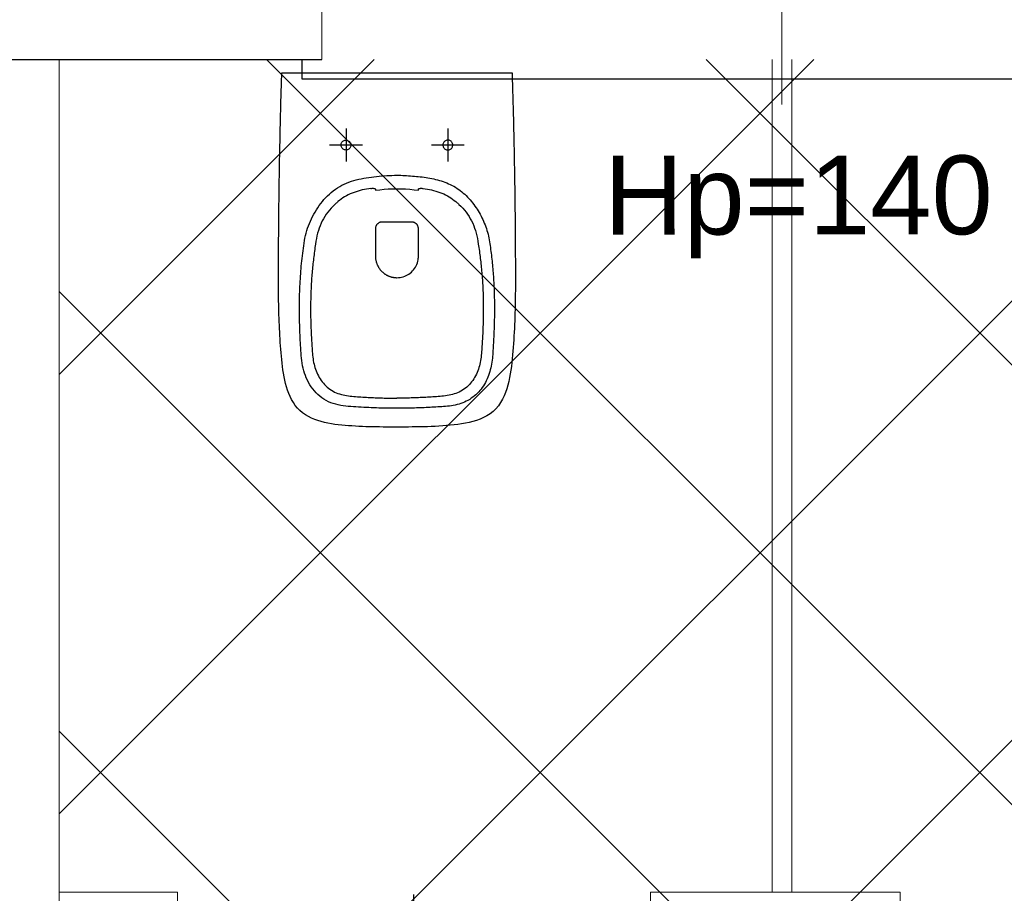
# Model space of a CAD drawing. Header units: millimetres. Extents: x -604189 to 881711, y -381903 to -7297.
# Tile 100 of 256: x -569437 to -567938, y -194427 to -193097. Entities that reach past the tile are written whole.
import ezdxf

# ---------------------------------------------------------------- set-up
doc = ezdxf.new("R2010")
doc.units = ezdxf.units.MM
doc.header["$LTSCALE"] = 100
doc.linetypes.add('ACAD_ISO04W100', pattern=[30.5, 24, -3, 0.5, -3])
doc.layers.get('Defpoints').update_dxf_attribs({"color": 30})
doc.layers.add('3', color=3, linetype='Continuous')
doc.layers.add('OPIS', color=7, linetype='Continuous')
for name, color, linetype, lineweight in [('drzwi', 72, 'Continuous', 20), ('Konstrukcja - Ściany zew_Nr_Pióra__1', 155, 'Continuous', 35), ('osie', 24, 'ACAD_ISO04W100', 5), ('RCAD_wymiary', 7, 'Continuous', 18), ('strop osie', 80, 'ACAD_ISO04W100', 5)]:
    doc.layers.add(name, color=color, linetype=linetype, lineweight=lineweight)
doc.styles.add('Arial', font='arial.ttf')
doc.styles.get("Standard").update_dxf_attribs({"font": 'romans.shx', "width": 0.5})
doc.dimstyles.new('1 50', dxfattribs={"dimtxt": 150, "dimasz": 80, "dimexe": 1, "dimexo": 1, "dimgap": 20, "dimtad": 1, "dimdec": 0, "dimlfac": 0.1, "dimtxsty": 'Standard', "dimblk": 'ARCHTICK', "dimcen": 200, "dimclrd": 2, "dimadec": 1, "dimazin": 0, "dimtfac": 1, "dimtdec": 0, "dimtmove": 0, "dimatfit": 3, "dimldrblk": 'ARCHTICK', "dimfxl": 120, "dimfxlon": 1, "dimtfill": 1, "dimarcsym": 0})
pattern_1 = [(45, (-296350.26, 111503), (-334.51454, 334.51454), []), (135, (-296350.26, 111503), (-334.51454, -334.51454), [])]

# ---------------------------------------------------------------- blocks, each defined once
blk = doc.blocks.new('dd02')
at = {"linetype": 'ByBlock'}
blk.add_lwpolyline([(3, 0), (90, 0)], dxfattribs=at)
at = {"color": 8, "linetype": 'ByBlock', "lineweight": 0}
blk.add_arc((0, 0), 90, 270, 0, dxfattribs=at)
blk = doc.blocks.new('def01')
at = {"layer": 'Defpoints', "linetype": 'Continuous'}
blk.add_lwpolyline([(2.5, 0), (-2.5, 0)], dxfattribs=at)
blk = doc.blocks.new('def02')
at = {"layer": 'Defpoints', "rotation": 90}
blk.add_blockref('def01', (0, 0), dxfattribs=at)
at = {"layer": 'Defpoints'}
blk.add_blockref('def01', (0, 0), dxfattribs=at)
blk = doc.blocks.new('dalu01')
at = {"ltscale": 3}
blk.add_lwpolyline([(3, 0), (3, -10), (-3, -10), (-3, 0)], dxfattribs=at)
blk = doc.blocks.new('d_90alu')
blk.add_blockref('dalu01', (-3, 0))
at = {"linetype": 'ByBlock'}
blk.add_blockref('dd02', (0, -10), dxfattribs=at)
at = {"xscale": -1, "rotation": 180}
blk.add_blockref('dalu01', (-3, -110), dxfattribs=at)
at = {"layer": 'Defpoints'}
blk.add_blockref('def02', (-3, -55), dxfattribs=at)
blk = doc.blocks.new('_ArchTick')
at = {"layer": 'strop osie', "color": 0, "const_width": 0.15}
blk.add_lwpolyline([(-0.5, -0.5), (0.5, 0.5)], dxfattribs=at)
blk = doc.blocks.new('*D3203')
at = {"layer": 'Defpoints', "color": 0, "linetype": 'ByBlock', "lineweight": 5, "transparency": 16777216}
for p in [(-569376.8, -191415.8), (-569496.8, -193157.4), (-569376.8, -193157.4)]:
    blk.add_point(p, dxfattribs=at)
at = {"layer": 'OPIS', "color": 2, "lineweight": -2, "transparency": 16777216}
for p, q in [((-569436.8, -191415.8), (-569405, -191309.8)), ((-569405, -191309.8), (-569254.3, -191309.8)), ((-569496.8, -191415.8), (-569376.8, -191415.8))]:
    blk.add_line(p, q, dxfattribs=at)
at = {"layer": 'OPIS', "color": 0, "linetype": 'Continuous', "lineweight": -2, "transparency": 16777216}
for p, q in [((-569496.8, -191475.8), (-569496.8, -191414.8)), ((-569376.8, -191475.8), (-569376.8, -191414.8))]:
    blk.add_line(p, q, dxfattribs=at)
at = {"layer": 'OPIS', "color": 2, "linetype": 'ByBlock', "lineweight": -2, "transparency": 16777216, "xscale": 80, "yscale": 80, "zscale": 80, "rotation": 180}
blk.add_blockref('_ArchTick', (-569496.8, -191415.8), dxfattribs=at)
at = {"layer": 'OPIS', "color": 2, "linetype": 'ByBlock', "lineweight": -2, "transparency": 16777216, "xscale": 80, "yscale": 80, "zscale": 80}
blk.add_blockref('_ArchTick', (-569376.8, -191415.8), dxfattribs=at)
at = {"layer": 'OPIS', "color": 0, "linetype": 'ByBlock', "lineweight": 9, "transparency": 16777216, "insert": (-569329.7, -191214.8), "char_height": 150, "attachment_point": 5, "bg_fill": 3, "box_fill_scale": 1.1, "bg_fill_color": 256, "bg_fill_true_color": 13158600, "bg_fill_transparency": 0}
blk.add_mtext('12', dxfattribs=at)
blk = doc.blocks.new('*D3204')
at = {"layer": 'Defpoints', "color": 0, "linetype": 'ByBlock', "lineweight": 5, "transparency": 16777216}
for p in [(-567176.8, -191415.8), (-569376.8, -193157.4), (-567176.8, -193157.4)]:
    blk.add_point(p, dxfattribs=at)
at = {"layer": 'OPIS', "color": 0, "linetype": 'Continuous', "lineweight": -2, "transparency": 16777216}
for p, q in [((-569376.8, -191475.8), (-569376.8, -191414.8)), ((-567176.8, -191475.8), (-567176.8, -191414.8))]:
    blk.add_line(p, q, dxfattribs=at)
at = {"layer": 'OPIS', "color": 2, "lineweight": -2, "transparency": 16777216}
blk.add_line((-569376.8, -191415.8), (-567176.8, -191415.8), dxfattribs=at)
at = {"layer": 'OPIS', "color": 2, "linetype": 'ByBlock', "lineweight": -2, "transparency": 16777216, "xscale": 80, "yscale": 80, "zscale": 80, "rotation": 180}
blk.add_blockref('_ArchTick', (-569376.8, -191415.8), dxfattribs=at)
at = {"layer": 'OPIS', "color": 2, "linetype": 'ByBlock', "lineweight": -2, "transparency": 16777216, "xscale": 80, "yscale": 80, "zscale": 80}
blk.add_blockref('_ArchTick', (-567176.8, -191415.8), dxfattribs=at)
at = {"layer": 'OPIS', "color": 0, "linetype": 'ByBlock', "lineweight": 9, "transparency": 16777216, "insert": (-568276.8, -191320.8), "char_height": 150, "attachment_point": 5, "bg_fill": 3, "box_fill_scale": 1.1, "bg_fill_color": 256, "bg_fill_true_color": 13158600, "bg_fill_transparency": 0}
blk.add_mtext('220', dxfattribs=at)

msp = doc.modelspace()

# ---------------------------------------------------------------- hatches: boundary and pattern name
at = {"layer": 'OPIS', "linetype": 'ByBlock', "lineweight": 9}
h = msp.add_hatch(dxfattribs=at)
h.set_pattern_fill('ANSI37', color=0, scale=149)
h.set_pattern_definition(pattern_1)
edge = h.paths.add_edge_path()
edge.add_line((-551636.8, -193157.4), (-552906.8, -193157.4))
edge.add_line((-552906.8, -193157.4), (-552906.8, -193187.4))
edge.add_line((-552906.8, -193187.4), (-554281.5, -193187.4))
edge.add_line((-554281.5, -193187.4), (-554281.5, -193407.4))
edge.add_line((-554281.5, -193407.4), (-554641.5, -193407.4))
edge.add_line((-554641.5, -193407.4), (-554891.8, -193407.4))
edge.add_line((-554891.8, -193407.4), (-555251.8, -193407.4))
edge.add_line((-555251.8, -193407.4), (-555252.2, -193157.4))
edge.add_line((-555252.2, -193157.4), (-555156.8, -193407.4))
edge.add_line((-555156.8, -193407.4), (-555156.8, -196074.4))
edge.add_line((-555156.8, -196074.4), (-555036.8, -196074.4))
edge.add_line((-555036.8, -196074.4), (-555036.8, -196674.4))
edge.add_line((-555036.8, -196674.4), (-555036.8, -197274.4))
edge.add_line((-555036.8, -197274.4), (-555636.8, -197274.4))
edge.add_line((-555636.8, -197274.4), (-555636.8, -198296.5))
edge.add_line((-555636.8, -198296.5), (-555036.8, -198294.9))
edge.add_line((-555036.8, -198294.9), (-555036.8, -198287.4))
edge.add_line((-555036.8, -198287.4), (-554936.8, -198287.4))
edge.add_line((-554936.8, -198287.4), (-554936.8, -198294.6))
edge.add_line((-554936.8, -198294.6), (-554486.8, -198293.3))
edge.add_line((-554486.8, -198293.3), (-554486.8, -198292.4))
edge.add_line((-554486.8, -198292.4), (-554486.8, -197276.6))
edge.add_arc((-554486.8, -196933.6), 342.9, 180, 270, ccw=False)
edge.add_arc((-554486.8, -196933.6), 342.9, 0, 180, ccw=False)
edge.add_arc((-554486.8, -196933.6), 342.9, -90, 0, ccw=False)
edge.add_line((-554486.8, -197276.6), (-554486.8, -197508))
edge.add_arc((-554936.8, -198287.4), 900, 0, 60, ccw=False)
edge.add_line((-554036.8, -198287.4), (-553936.8, -198287.4))
edge.add_line((-553936.8, -198287.4), (-553936.8, -198291.8))
edge.add_line((-553936.8, -198291.8), (-551636.8, -198285.4))
edge.add_line((-551636.8, -198285.4), (-551636.8, -193157.4))
edge = h.paths.add_edge_path(flags=17)
edge.add_arc((-555292.8, -194555.6), 64, 0, 360)
edge = h.paths.add_edge_path(flags=17)
edge.add_arc((-555292.8, -194795.6), 64, 0, 360)
edge = h.paths.add_edge_path(flags=17)
edge.add_arc((-555532.8, -194555.6), 64, 0, 360)
edge = h.paths.add_edge_path(flags=17)
edge.add_arc((-555532.8, -194795.6), 64, 0, 360)
edge = h.paths.add_edge_path(flags=16)
edge.add_arc((-555445.6, -195632.9), 122.2, 0, 360)
edge = h.paths.add_edge_path(flags=17)
edge.add_arc((-555445, -195755.2), 131.8, -179.707, 0.293, ccw=False)
edge.add_line((-555576.8, -195755.8), (-555577.4, -195633.6))
edge.add_arc((-555445.6, -195632.9), 131.8, 0.293, 180.293, ccw=False)
edge.add_line((-555313.7, -195632.2), (-555313.1, -195754.5))
edge = h.paths.add_edge_path(flags=16)
edge.add_line((-555354.6, -195832.7), (-555410.5, -195781.1))
edge.add_arc((-555444.2, -195895.3), 119, 73.5483, 77.2527)
edge.add_line((-555418, -195779.2), (-555400.5, -195791.1))
edge.add_arc((-555397.9, -195789.1), 3.2, 66.437, 217.7638, ccw=False)
edge.add_arc((-555444.2, -195895.3), 119, 62.8362, 66.437, ccw=False)
edge.add_line((-555389.9, -195789.4), (-555332.2, -195793.3))
edge.add_arc((-555445, -195755.2), 119, 319.3761, 341.3001, ccw=False)
edge = h.paths.add_edge_path(flags=0)
edge.add_arc((-555445.2, -195715.3), 16, 0, 360)
edge = h.paths.add_edge_path(flags=16)
edge.add_line((-555494.8, -195789.6), (-555556.5, -195794.4))
edge.add_arc((-555553.5, -195795.6), 3.2, 158.7889, 200.417)
edge.add_arc((-555445, -195755.2), 119, 200.417, 219.8364)
edge.add_arc((-555533.9, -195829.4), 3.2, 219.8364, 346.9927)
edge.add_line((-555530.8, -195830.1), (-555488.5, -195790.3))
edge.add_arc((-555491.6, -195789.6), 3.2, 346.9927, 539.5529)
edge = h.paths.add_edge_path(flags=16)
edge.add_arc((-555445, -195755.2), 119, 258.764, 281.822, ccw=False)
edge.add_line((-555468.1, -195871.9), (-555480.2, -195865.1))
edge.add_arc((-555483.3, -195864.5), 3.2, 250.669, 348.8814, ccw=False)
edge.add_arc((-555445, -195755.2), 119, 229.6431, 250.669, ccw=False)
edge.add_line((-555522, -195845.9), (-555468.7, -195779.6))
edge.add_arc((-555459.2, -195767.6), 15.4, -52.9828, 231.7166, ccw=False)
edge.add_arc((-555446.7, -195779.5), 3.2, 91.2428, 186.0743, ccw=False)
edge.add_arc((-555444.2, -195895.3), 119, 88.1124, 91.2428, ccw=False)
edge.add_line((-555440.3, -195776.3), (-555420.6, -195871.7))
h.paths.add_polyline_path([(-554267.2, -198154), (-554267.2, -197814.3), (-554714.9, -197814.3), (-554714.9, -198154)], flags=17)
h.paths.add_polyline_path([(-553792.6, -195548.1), (-553277.5, -195548.1), (-553277.5, -195448.8), (-553792.6, -195448.8)], flags=16)
h.paths.add_polyline_path([(-553792.6, -195438.1), (-553058.9, -195438.1), (-553058.9, -195338.8), (-553792.6, -195338.8)], flags=16)
h.paths.add_polyline_path([(-554194.6, -195555.6), (-553808.2, -195555.6), (-553808.2, -195440.2), (-554194.6, -195440.2)], flags=16)
h.paths.add_polyline_path([(-554154, -195443.9), (-553947.3, -195443.9), (-553947.3, -195345.8), (-554154, -195345.8)], flags=16)
h.paths.add_polyline_path([(-554256.5, -198154), (-554256.5, -197814.3), (-554704.3, -197814.3), (-554704.3, -198154)], flags=17)
h.paths.add_polyline_path([(-569496.8, -196631.6), (-571696.8, -196631.6), (-571696.8, -198287.4), (-569496.8, -198287.4)])
h.paths.add_polyline_path([(-567176.8, -196631.6), (-569376.8, -196631.6), (-569376.8, -198287.4), (-567176.8, -198287.4)])
h.paths.add_polyline_path([(-569376.8, -196535.6), (-567176.8, -196535.6), (-567176.8, -193157.4), (-569376.8, -193157.4)])
edge = h.paths.add_edge_path()
edge.add_arc((-571534.5, -195440.2), 50, 180, 270.0022)
edge.add_line((-571534.5, -195490.2), (-571329.5, -195490.2))
edge.add_arc((-571329.5, -195440.2), 50, 270.0009, 360)
edge.add_line((-571279.5, -195440.2), (-571279.5, -194996.2))
edge.add_arc((-571329.5, -194996.2), 50, 0, 90.0004)
edge.add_line((-571329.5, -194946.2), (-571534.5, -194946.2))
edge.add_arc((-571534.5, -194996.2), 50, 90.0009, 180)
edge.add_line((-571584.5, -194996.2), (-571584.5, -195440.2))
h.paths.add_polyline_path([(-571696.8, -196535.6), (-569496.8, -196535.6), (-569496.8, -193157.4), (-571696.8, -193157.4)])
edge = h.paths.add_edge_path()
edge.add_arc((-571945.7, -193388.7), 50, 0, 90.0004)
edge.add_line((-571945.7, -193338.7), (-572150.7, -193338.7))
edge.add_arc((-572150.7, -193388.7), 50, 90.0009, 180)
edge.add_line((-572200.7, -193388.7), (-572200.7, -193832.7))
edge.add_arc((-572150.7, -193832.7), 50, 180, 270.0022)
edge.add_line((-572150.7, -193882.7), (-571945.7, -193882.7))
edge.add_arc((-571945.7, -193832.7), 50, 270.0009, 360)
edge.add_line((-571895.7, -193832.7), (-571895.7, -193388.7))
h.paths.add_polyline_path([(-571816.8, -198287.4), (-571816.8, -193157.4), (-573216.8, -193157.4), (-573216.8, -198287.4)])

# ---------------------------------------------------------------- linework, layer by layer
at = {"color": 0, "lineweight": 9}
msp.add_line((-568276.8, -193225.8), (-568276.8, -192160), dxfattribs=at)
at = {"color": 0, "linetype": 'ByBlock', "lineweight": 15}
msp.add_line((-569376.8, -198287.4), (-569376.8, -193157.4), dxfattribs=at)
at = {"color": 0, "linetype": 'ByBlock', "lineweight": 9}
for p, q in [((-568291.8, -193157.4), (-568291.8, -194425.1)), ((-568261.8, -193157.4), (-568261.8, -194425.1))]:
    msp.add_line(p, q, dxfattribs=at)
at = {"color": 0}
for points in [[(-568687.4, -193177.8), (-568687.3, -193183.6), (-568687.1, -193189.4), (-568686.9, -193195.2), (-568686.7, -193201), (-568686.6, -193206.8), (-568686.4, -193212.6), (-568686.3, -193218.4), (-568686.1, -193224.2), (-568686, -193230), (-568685.8, -193235.9), (-568685.7, -193241.7), (-568685.5, -193247.5), (-568685.4, -193253.3), (-568685.3, -193259.1), (-568685.1, -193264.9), (-568685, -193270.7), (-568684.9, -193276.5), (-568684.8, -193282.3), (-568684.6, -193288.1), (-568684.5, -193293.9), (-568684.4, -193299.7), (-568684.3, -193305.5), (-568684.2, -193311.3), (-568684.1, -193317.1), (-568684, -193323), (-568683.9, -193328.8), (-568683.8, -193334.6), (-568683.7, -193340.4), (-568683.6, -193346.2), (-568683.5, -193352), (-568683.5, -193357.8), (-568683.4, -193363.6), (-568683.3, -193369.4), (-568683.2, -193375.2), (-568683.2, -193381), (-568683.1, -193386.8), (-568683, -193392.6), (-568683, -193398.4), (-568682.9, -193404.3), (-568682.9, -193410.1), (-568682.8, -193415.9), (-568682.8, -193421.7), (-568682.7, -193427.5), (-568682.7, -193433.3), (-568682.6, -193439.1), (-568682.6, -193444.9), (-568682.6, -193450.7), (-568682.6, -193456.5), (-568682.5, -193462.3), (-568682.5, -193468.1), (-568682.5, -193473.9), (-568682.5, -193479.8), (-568682.4, -193485.6), (-568682.4, -193491.4), (-568682.4, -193497.2), (-568682.5, -193503), (-568682.5, -193508.8), (-568682.6, -193514.6), (-568682.6, -193520.4), (-568682.7, -193526.2), (-568682.9, -193532), (-568683, -193537.8), (-568683.2, -193543.6), (-568683.3, -193549.4), (-568683.5, -193555.2), (-568683.8, -193561), (-568684, -193566.9), (-568684.3, -193572.7), (-568684.6, -193578.5), (-568684.9, -193584.3), (-568685.3, -193590), (-568685.7, -193595.8), (-568686.1, -193601.6), (-568686.6, -193607.4), (-568687.2, -193613.2), (-568687.8, -193619), (-568688.5, -193624.7), (-568689.3, -193630.5), (-568690.2, -193636.2), (-568691.3, -193641.9), (-568692.6, -193647.6), (-568694, -193653.2), (-568695.6, -193658.8), (-568697.5, -193664.3), (-568699.7, -193669.7), (-568702.2, -193674.9), (-568705, -193680), (-568708.3, -193684.8), (-568712.1, -193689.2), (-568716.2, -193693.2), (-568720.8, -193696.8), (-568725.7, -193700), (-568730.8, -193702.7), (-568736.1, -193705), (-568741.6, -193707), (-568747.1, -193708.7), (-568752.8, -193710.2), (-568758.4, -193711.4), (-568764.2, -193712.4), (-568769.9, -193713.2), (-568775.7, -193713.9), (-568781.5, -193714.5), (-568787.2, -193715), (-568793, -193715.5), (-568798.8, -193715.8), (-568804.6, -193716.2), (-568810.4, -193716.4), (-568816.2, -193716.6), (-568822, -193716.8), (-568827.8, -193716.9), (-568833.7, -193717), (-568839.5, -193717), (-568845.3, -193717.1), (-568851.1, -193717.1), (-568856.9, -193717.1), (-568862.7, -193717.1), (-568868, -193717.1), (-568873.2, -193717.1), (-568878.5, -193717.1), (-568883.7, -193717.1), (-568889, -193717), (-568894.3, -193716.9), (-568899.5, -193716.9), (-568904.8, -193716.7), (-568910.1, -193716.6), (-568915.3, -193716.4), (-568920.6, -193716.2), (-568925.8, -193715.9), (-568931.1, -193715.5), (-568936.3, -193715.2), (-568941.6, -193714.7), (-568946.8, -193714.2), (-568952.1, -193713.6), (-568957.3, -193713), (-568962.5, -193712.2), (-568967.7, -193711.2), (-568972.8, -193710.1), (-568977.9, -193708.8), (-568982.9, -193707.3), (-568987.9, -193705.6), (-568992.8, -193703.5), (-568997.5, -193701.2), (-569002, -193698.5), (-569006.3, -193695.5), (-569010.4, -193692.1), (-569014.1, -193688.4), (-569017.4, -193684.3), (-569020.3, -193680), (-569023, -193675.4), (-569025.3, -193670.7), (-569027.3, -193665.8), (-569029.1, -193660.9), (-569030.7, -193655.9), (-569032.1, -193650.8), (-569033.3, -193645.7), (-569034.4, -193640.5), (-569035.3, -193635.3), (-569036.1, -193630.1), (-569036.9, -193624.9), (-569037.5, -193619.7), (-569038.1, -193614.5), (-569038.6, -193609.2), (-569039.1, -193604), (-569039.5, -193598.7), (-569039.9, -193593.5), (-569040.2, -193588.2), (-569040.6, -193583), (-569040.8, -193577.7), (-569041.1, -193572.5), (-569041.4, -193567.2), (-569041.6, -193562), (-569041.8, -193556.7), (-569042, -193551.4), (-569042.2, -193546.2), (-569042.3, -193540.9), (-569042.4, -193535.7), (-569042.6, -193530.4), (-569042.7, -193525.1), (-569042.7, -193519.9), (-569042.8, -193514.6), (-569042.9, -193509.3), (-569042.9, -193504.1), (-569042.9, -193498.8), (-569043, -193493.5), (-569043, -193488.3), (-569042.9, -193483), (-569042.9, -193477.8), (-569042.9, -193472.5), (-569042.9, -193467.2), (-569042.9, -193462), (-569042.8, -193456.7), (-569042.8, -193451.4), (-569042.8, -193446.2), (-569042.8, -193440.9), (-569042.7, -193435.7), (-569042.7, -193430.4), (-569042.6, -193425.1), (-569042.6, -193419.9), (-569042.6, -193414.6), (-569042.5, -193409.3), (-569042.5, -193404.1), (-569042.4, -193398.8), (-569042.4, -193393.5), (-569042.3, -193388.3), (-569042.2, -193383), (-569042.2, -193377.8), (-569042.1, -193372.5), (-569042.1, -193367.2), (-569042, -193362), (-569041.9, -193356.7), (-569041.8, -193351.4), (-569041.8, -193346.2), (-569041.7, -193340.9), (-569041.6, -193335.7), (-569041.5, -193330.4), (-569041.4, -193325.1), (-569041.3, -193319.9), (-569041.2, -193314.6), (-569041.2, -193309.3), (-569041.1, -193304.1), (-569041, -193298.8), (-569040.9, -193293.6), (-569040.7, -193288.3), (-569040.6, -193283), (-569040.5, -193277.8), (-569040.4, -193272.5), (-569040.3, -193267.2), (-569040.2, -193262), (-569040.1, -193256.7), (-569039.9, -193251.5), (-569039.8, -193246.2), (-569039.7, -193240.9), (-569039.6, -193235.7), (-569039.4, -193230.4), (-569039.3, -193225.1), (-569039.2, -193219.9), (-569039, -193214.6), (-569038.9, -193209.4), (-569038.7, -193204.1), (-569038.6, -193198.8), (-569038.4, -193193.6), (-569038.3, -193188.3), (-569038.1, -193183.1), (-569038, -193177.8)], [(-569038, -193177.8), (-569035, -193177.8), (-568862.7, -193177.8)], [(-568862.7, -193177.8), (-568690.4, -193177.8), (-568687.4, -193177.8)], [(-568902.4, -193353.8), (-568905.7, -193354.3), (-568909, -193354.9), (-568912.2, -193355.5), (-568915.4, -193356.2), (-568918.6, -193357), (-568921.7, -193357.8), (-568924.8, -193358.8), (-568927.9, -193359.8), (-568930.9, -193361), (-568933.8, -193362.2), (-568936.7, -193363.6), (-568939.5, -193365.1), (-568942.3, -193366.6), (-568944.9, -193368.3), (-568947.5, -193370.1), (-568950, -193372), (-568952.4, -193373.9)], [(-568902.4, -193353.8), (-568901.4, -193353.7), (-568900.5, -193353.6), (-568899.5, -193353.6), (-568898.7, -193353.6), (-568897.9, -193353.7), (-568897.2, -193353.8), (-568896.6, -193353.9), (-568896.1, -193354.1), (-568895.8, -193354.3), (-568895.6, -193354.6), (-568895.5, -193354.9), (-568895.5, -193355), (-568895.5, -193355.1), (-568895.4, -193355.3), (-568895.4, -193355.4), (-568895.4, -193355.5), (-568895.4, -193355.7), (-568895.4, -193355.8), (-568895.4, -193356), (-568895.4, -193356.1), (-568895.4, -193356.2), (-568895.4, -193356.4), (-568888.8, -193355.7), (-568882.3, -193355.1), (-568875.8, -193354.6), (-568869.2, -193354.4), (-568862.7, -193354.3), (-568856.1, -193354.4), (-568849.6, -193354.6), (-568843.1, -193355.1), (-568836.5, -193355.7), (-568830, -193356.4), (-568830, -193356.2), (-568830, -193356.1), (-568830, -193356), (-568830, -193355.8), (-568830, -193355.7), (-568830, -193355.5), (-568830, -193355.4), (-568829.9, -193355.3), (-568829.9, -193355.1), (-568829.9, -193355), (-568829.9, -193354.9), (-568829.8, -193354.6), (-568829.6, -193354.3), (-568829.3, -193354.1), (-568828.8, -193353.9), (-568828.2, -193353.8), (-568827.5, -193353.7), (-568826.7, -193353.6), (-568825.9, -193353.6), (-568824.9, -193353.6), (-568824, -193353.7), (-568823, -193353.8), (-568819.7, -193354.3), (-568816.4, -193354.9), (-568813.2, -193355.5), (-568810, -193356.2), (-568806.8, -193357), (-568803.6, -193357.8), (-568800.5, -193358.8), (-568797.5, -193359.8), (-568794.5, -193361), (-568791.5, -193362.2), (-568788.7, -193363.6), (-568785.8, -193365.1), (-568783.1, -193366.6), (-568780.5, -193368.3), (-568777.9, -193370.1), (-568775.4, -193372), (-568773, -193373.9)], [(-568952.4, -193373.9), (-568953.3, -193374.8), (-568954.3, -193375.6), (-568955.3, -193376.4), (-568956.2, -193377.3), (-568957.1, -193378.1), (-568960, -193381), (-568962.8, -193383.9), (-568965.4, -193386.9), (-568967.9, -193390), (-568970.2, -193393.2), (-568972.4, -193396.5), (-568974.4, -193399.9), (-568976.3, -193403.4), (-568978, -193406.9), (-568979.6, -193410.6), (-568981, -193414.3), (-568982.3, -193418.1), (-568983.4, -193422), (-568984.4, -193426), (-568985.2, -193430.1), (-568985.9, -193434.3), (-568986.5, -193438.6), (-568986.9, -193441.3), (-568987.4, -193444), (-568987.8, -193446.7), (-568988.2, -193449.4), (-568988.5, -193452.2), (-568988.9, -193454.9), (-568989.3, -193457.6), (-568989.6, -193460.3), (-568989.9, -193463), (-568990.2, -193465.8), (-568990.5, -193468.5), (-568990.8, -193471.2), (-568991.1, -193473.9), (-568991.4, -193476.7), (-568991.6, -193479.4), (-568991.8, -193482.1), (-568992.1, -193484.9), (-568992.3, -193487.6), (-568992.5, -193490.3), (-568992.7, -193493.1), (-568992.8, -193495.8), (-568993, -193498.5), (-568993.2, -193501.3), (-568993.3, -193504), (-568993.4, -193506.7), (-568993.5, -193509.5), (-568993.6, -193512.2), (-568993.7, -193514.9), (-568993.8, -193517.7), (-568993.9, -193520.4), (-568993.9, -193523.1), (-568994, -193525.9), (-568994, -193528.6), (-568994.1, -193531.3), (-568994.1, -193534.1), (-568994.1, -193536.8), (-568994.1, -193539.5), (-568994.1, -193542.3), (-568994, -193545), (-568994, -193547.7), (-568994, -193550.5), (-568993.9, -193553.2), (-568993.9, -193555.9), (-568993.8, -193558.7), (-568993.7, -193561.4), (-568993.6, -193564.1), (-568993.5, -193566.8), (-568993.4, -193569.6), (-568993.3, -193572.3), (-568993.2, -193575), (-568993, -193577.8), (-568992.9, -193580.5), (-568992.7, -193583.2), (-568992.6, -193585.9), (-568992.4, -193588.7), (-568992.2, -193591.4), (-568992.1, -193594.1), (-568991.9, -193596.9), (-568991.7, -193599.6), (-568991.5, -193602.3), (-568991.3, -193605), (-568991, -193607.7), (-568990.8, -193610.5), (-568990.4, -193613.2), (-568990, -193615.9), (-568989.5, -193618.6), (-568988.9, -193621.2), (-568988.2, -193623.9), (-568987.5, -193626.5), (-568986.6, -193629.1), (-568985.7, -193631.7), (-568984.7, -193634.2), (-568983.5, -193636.7), (-568982.3, -193639.1), (-568981, -193641.5), (-568979.6, -193643.9), (-568978.1, -193646.1), (-568976.4, -193648.3), (-568974.7, -193650.5), (-568972.9, -193652.5), (-568970.9, -193654.4), (-568968.9, -193656.3), (-568966.8, -193658), (-568964.6, -193659.6), (-568962.3, -193661.1), (-568960, -193662.5), (-568957.5, -193663.8), (-568955, -193664.9), (-568952.5, -193665.9), (-568949.9, -193666.8), (-568947.3, -193667.6), (-568944.6, -193668.3), (-568942, -193668.8), (-568939.3, -193669.3), (-568936.5, -193669.7), (-568933.8, -193670), (-568931.1, -193670.2), (-568928.4, -193670.5), (-568925.6, -193670.7), (-568922.9, -193670.9), (-568920.2, -193671.1), (-568917.4, -193671.2), (-568914.7, -193671.4), (-568912, -193671.6), (-568909.2, -193671.8), (-568906.5, -193671.9), (-568903.8, -193672.1), (-568901, -193672.2), (-568898.3, -193672.3), (-568895.6, -193672.5), (-568892.8, -193672.6), (-568890.1, -193672.7), (-568887.3, -193672.7), (-568884.6, -193672.8), (-568881.9, -193672.9), (-568879.1, -193673), (-568876.4, -193673), (-568873.6, -193673.1), (-568870.9, -193673.1), (-568868.2, -193673.1), (-568865.4, -193673.2), (-568862.7, -193673.2)], [(-568773, -193373.9), (-568772, -193374.8), (-568771.1, -193375.6), (-568770.1, -193376.4), (-568769.2, -193377.3), (-568768.3, -193378.1), (-568765.3, -193381), (-568762.6, -193383.9), (-568760, -193386.9), (-568757.5, -193390), (-568755.2, -193393.2), (-568753, -193396.5), (-568751, -193399.9), (-568749.1, -193403.4), (-568747.4, -193406.9), (-568745.8, -193410.6), (-568744.4, -193414.3), (-568743.1, -193418.1), (-568742, -193422), (-568741, -193426), (-568740.2, -193430.1), (-568739.5, -193434.3), (-568738.9, -193438.6), (-568738.5, -193441.3), (-568738, -193444), (-568737.6, -193446.7), (-568737.2, -193449.4), (-568736.9, -193452.2), (-568736.5, -193454.9), (-568736.1, -193457.6), (-568735.8, -193460.3), (-568735.5, -193463), (-568735.1, -193465.8), (-568734.8, -193468.5), (-568734.6, -193471.2), (-568734.3, -193473.9), (-568734, -193476.7), (-568733.8, -193479.4), (-568733.5, -193482.1), (-568733.3, -193484.9), (-568733.1, -193487.6), (-568732.9, -193490.3), (-568732.7, -193493.1), (-568732.5, -193495.8), (-568732.4, -193498.5), (-568732.2, -193501.3), (-568732.1, -193504), (-568732, -193506.7), (-568731.8, -193509.5), (-568731.7, -193512.2), (-568731.7, -193514.9), (-568731.6, -193517.7), (-568731.5, -193520.4), (-568731.4, -193523.1), (-568731.4, -193525.9), (-568731.4, -193528.6), (-568731.3, -193531.3), (-568731.3, -193534.1), (-568731.3, -193536.8), (-568731.3, -193539.5), (-568731.3, -193542.3), (-568731.3, -193545), (-568731.4, -193547.7), (-568731.4, -193550.5), (-568731.5, -193553.2), (-568731.5, -193555.9), (-568731.6, -193558.7), (-568731.7, -193561.4), (-568731.8, -193564.1), (-568731.9, -193566.8), (-568732, -193569.6), (-568732.1, -193572.3), (-568732.2, -193575), (-568732.3, -193577.8), (-568732.5, -193580.5), (-568732.6, -193583.2), (-568732.8, -193585.9), (-568733, -193588.7), (-568733.1, -193591.4), (-568733.3, -193594.1), (-568733.5, -193596.9), (-568733.7, -193599.6), (-568733.9, -193602.3), (-568734.1, -193605), (-568734.3, -193607.7), (-568734.6, -193610.5), (-568735, -193613.2), (-568735.4, -193615.9), (-568735.9, -193618.6), (-568736.5, -193621.2), (-568737.1, -193623.9), (-568737.9, -193626.5), (-568738.8, -193629.1), (-568739.7, -193631.7), (-568740.7, -193634.2), (-568741.8, -193636.7), (-568743.1, -193639.1), (-568744.4, -193641.5), (-568745.8, -193643.9), (-568747.3, -193646.1), (-568749, -193648.3), (-568750.7, -193650.5), (-568752.5, -193652.5), (-568754.4, -193654.4), (-568756.5, -193656.3), (-568758.6, -193658), (-568760.8, -193659.6), (-568763.1, -193661.1), (-568765.4, -193662.5), (-568767.8, -193663.8), (-568770.3, -193664.9), (-568772.9, -193665.9), (-568775.5, -193666.8), (-568778.1, -193667.6), (-568780.8, -193668.3), (-568783.4, -193668.8), (-568786.1, -193669.3), (-568788.8, -193669.7), (-568791.6, -193670), (-568794.3, -193670.2), (-568797, -193670.5), (-568799.8, -193670.7), (-568802.5, -193670.9), (-568805.2, -193671.1), (-568807.9, -193671.2), (-568810.7, -193671.4), (-568813.4, -193671.6), (-568816.2, -193671.8), (-568818.9, -193671.9), (-568821.6, -193672.1), (-568824.4, -193672.2), (-568827.1, -193672.3), (-568829.8, -193672.5), (-568832.6, -193672.6), (-568835.3, -193672.7), (-568838, -193672.7), (-568840.8, -193672.8), (-568843.5, -193672.9), (-568846.3, -193673), (-568849, -193673), (-568851.7, -193673.1), (-568854.5, -193673.1), (-568857.2, -193673.1), (-568860, -193673.2), (-568862.7, -193673.2)], [(-568840.1, -193405), (-568879.5, -193405), (-568881.5, -193405), (-568882.1, -193405), (-568882.7, -193405), (-568883.4, -193405), (-568884, -193405), (-568884.7, -193405), (-568885.3, -193405), (-568885.9, -193405), (-568886.5, -193405.1), (-568887.1, -193405.2), (-568887.7, -193405.3), (-568888.3, -193405.4), (-568888.9, -193405.6), (-568889.5, -193405.9), (-568890, -193406.1), (-568890.5, -193406.4), (-568891, -193406.8), (-568891.5, -193407.1), (-568892, -193407.5), (-568892.4, -193407.9), (-568892.9, -193408.4), (-568893.2, -193408.9), (-568893.6, -193409.3), (-568893.9, -193409.8), (-568894.2, -193410.4), (-568894.5, -193410.9), (-568894.7, -193411.5), (-568894.9, -193412), (-568895.1, -193412.6), (-568895.2, -193413.2), (-568895.3, -193413.8), (-568895.4, -193414.4), (-568895.4, -193415)], [(-568862.7, -193489.7), (-568860.3, -193489.6), (-568857.9, -193489.3), (-568855.5, -193488.9), (-568853.2, -193488.3), (-568850.9, -193487.5), (-568848.7, -193486.5), (-568846.5, -193485.4), (-568844.5, -193484.1), (-568842.5, -193482.7), (-568840.7, -193481.2), (-568839, -193479.5), (-568837.4, -193477.7), (-568835.9, -193475.7), (-568834.6, -193473.7), (-568833.5, -193471.6), (-568832.5, -193469.4), (-568831.6, -193467.1), (-568831, -193464.8), (-568830.5, -193462.4), (-568830.2, -193460.1), (-568830.1, -193459.5), (-568830.1, -193458.9), (-568830, -193458.3), (-568830, -193457.7), (-568830, -193457.1), (-568830, -193456.6), (-568830, -193456), (-568830, -193455.4), (-568830, -193454.8), (-568830, -193454.2), (-568830, -193453.6), (-568830, -193453), (-568830, -193452.5), (-568830, -193451.3), (-568830, -193415.6), (-568830, -193415), (-568830, -193414.4), (-568830.1, -193413.8), (-568830.2, -193413.2), (-568830.3, -193412.6), (-568830.5, -193412.1), (-568830.7, -193411.5), (-568830.9, -193410.9), (-568831.2, -193410.4), (-568831.5, -193409.8), (-568831.8, -193409.3), (-568832.1, -193408.9), (-568832.5, -193408.4), (-568833, -193407.9), (-568833.4, -193407.5), (-568833.9, -193407.1), (-568834.3, -193406.8), (-568834.9, -193406.5), (-568835.4, -193406.2), (-568835.9, -193405.9), (-568836.5, -193405.7), (-568837.1, -193405.5), (-568837.6, -193405.3), (-568838.2, -193405.2), (-568838.8, -193405.1), (-568839.4, -193405), (-568840.1, -193405)], [(-568895.4, -193415), (-568895.4, -193452.3), (-568895.4, -193453.9), (-568895.4, -193455.4), (-568895.4, -193457), (-568895.3, -193458.5), (-568895.2, -193460.1)], [(-568895.2, -193460.1), (-568895.2, -193460.8), (-568895.1, -193461.5), (-568894.9, -193462.3), (-568894.8, -193463), (-568894.7, -193463.7), (-568894.5, -193464.5), (-568894.3, -193465.2), (-568894.1, -193465.9), (-568893.9, -193466.6), (-568893.7, -193467.3), (-568893.5, -193468), (-568893.2, -193468.7), (-568892.9, -193469.4), (-568892.6, -193470.1), (-568892.3, -193470.8), (-568892, -193471.4), (-568891.7, -193472.1), (-568891.3, -193472.7), (-568891, -193473.4), (-568890.6, -193474), (-568890.2, -193474.7), (-568889.8, -193475.3), (-568889.4, -193475.9), (-568888.9, -193476.5), (-568888.5, -193477.1), (-568888, -193477.7), (-568887.5, -193478.2), (-568887, -193478.8), (-568886.5, -193479.3), (-568886, -193479.9), (-568885.5, -193480.4), (-568885, -193480.9), (-568884.4, -193481.4), (-568883.9, -193481.9), (-568883.3, -193482.4), (-568882.7, -193482.8), (-568882.1, -193483.3), (-568881.5, -193483.7), (-568880.9, -193484.1), (-568880.3, -193484.5), (-568879.6, -193484.9), (-568879, -193485.3), (-568878.4, -193485.7), (-568877.7, -193486), (-568877, -193486.4), (-568876.4, -193486.7), (-568875.7, -193487), (-568875, -193487.3), (-568874.3, -193487.5), (-568873.6, -193487.8), (-568872.9, -193488), (-568872.2, -193488.3), (-568871.5, -193488.5), (-568870.8, -193488.7), (-568870.1, -193488.8), (-568869.3, -193489), (-568868.6, -193489.1), (-568867.9, -193489.3), (-568867.1, -193489.4), (-568866.4, -193489.5), (-568865.7, -193489.5), (-568864.9, -193489.6), (-568864.2, -193489.6), (-568863.4, -193489.7), (-568862.7, -193489.7)]]:
    msp.add_lwpolyline(points, dxfattribs=at)
msp.add_lwpolyline([(-568862.7, -193688.6), (-568866.6, -193688.6), (-568870.5, -193688.6), (-568874.4, -193688.5), (-568878.3, -193688.5), (-568882.2, -193688.4), (-568886.1, -193688.3), (-568890, -193688.2), (-568893.9, -193688.1), (-568897.8, -193687.9), (-568901.7, -193687.8), (-568905.6, -193687.6), (-568909.4, -193687.4), (-568913.3, -193687.2), (-568917.2, -193687), (-568921.1, -193686.8), (-568925, -193686.5), (-568928.9, -193686.2), (-568932.8, -193686), (-568936.7, -193685.6), (-568940.6, -193685.3), (-568944.4, -193684.8), (-568948.3, -193684.2), (-568952.1, -193683.5), (-568955.9, -193682.5), (-568959.6, -193681.4), (-568963.3, -193680.1), (-568966.9, -193678.5), (-568970.3, -193676.8), (-568973.7, -193674.8), (-568976.9, -193672.7), (-568980.1, -193670.3), (-568983, -193667.8), (-568985.8, -193665), (-568988.4, -193662.2), (-568990.9, -193659.1), (-568993.2, -193656), (-568995.3, -193652.7), (-568997.2, -193649.3), (-568999, -193645.9), (-569000.6, -193642.3), (-569002.1, -193638.7), (-569003.3, -193635), (-569004.5, -193631.3), (-569005.4, -193627.5), (-569006.3, -193623.7), (-569007, -193619.9), (-569007.5, -193616), (-569007.9, -193612.1), (-569008.2, -193608.2), (-569008.5, -193604.4), (-569008.8, -193600.5), (-569009.1, -193596.6), (-569009.3, -193592.7), (-569009.5, -193588.8), (-569009.8, -193584.9), (-569010, -193581), (-569010.1, -193577.1), (-569010.3, -193573.2), (-569010.5, -193569.3), (-569010.6, -193565.4), (-569010.7, -193561.5), (-569010.8, -193557.7), (-569010.9, -193553.8), (-569011, -193549.9), (-569011, -193546), (-569011.1, -193542.1), (-569011.1, -193538.2), (-569011.1, -193534.3), (-569011.1, -193530.4), (-569011, -193526.5), (-569011, -193522.6), (-569010.9, -193518.7), (-569010.8, -193514.8), (-569010.6, -193510.9), (-569010.5, -193507), (-569010.3, -193503.1), (-569010.1, -193499.2), (-569009.9, -193495.3), (-569009.7, -193491.4), (-569009.4, -193487.5), (-569009.2, -193483.6), (-569008.9, -193479.8), (-569008.5, -193475.9), (-569008.2, -193472), (-569007.8, -193468.1), (-569007.4, -193464.2), (-569007, -193460.4), (-569006.6, -193456.5), (-569006.1, -193452.6), (-569005.6, -193448.8), (-569005.1, -193444.9), (-569004.5, -193441), (-569003.9, -193437.2), (-569003.3, -193433.3), (-569002.7, -193429.5), (-569001.9, -193425.7), (-569001, -193421.9), (-568999.9, -193418.1), (-568998.7, -193414.4), (-568997.4, -193410.8), (-568995.9, -193407.1), (-568994.4, -193403.6), (-568992.8, -193400), (-568991, -193396.5), (-568989.2, -193393.1), (-568987.3, -193389.7), (-568985.2, -193386.4), (-568983.1, -193383.1), (-568980.9, -193379.9), (-568978.6, -193376.8), (-568976.2, -193373.7), (-568973.7, -193370.7), (-568971.1, -193367.8), (-568968.3, -193365), (-568965.5, -193362.4), (-568962.6, -193359.8), (-568959.5, -193357.4), (-568956.4, -193355.1), (-568953.1, -193352.9), (-568949.8, -193350.9), (-568946.4, -193349), (-568942.9, -193347.3), (-568939.3, -193345.8), (-568935.7, -193344.3), (-568932, -193343), (-568928.3, -193341.9), (-568924.5, -193340.8), (-568920.7, -193339.9), (-568916.9, -193339), (-568913.1, -193338.3), (-568909.3, -193337.6), (-568905.4, -193337), (-568901.5, -193336.5), (-568897.7, -193336), (-568893.8, -193335.6), (-568889.9, -193335.2), (-568886, -193334.8), (-568882.2, -193334.5), (-568878.3, -193334.2), (-568874.4, -193334), (-568870.5, -193333.9), (-568866.6, -193333.7), (-568862.7, -193333.7), (-568859.7, -193333.7), (-568856.8, -193333.8), (-568853.8, -193333.9), (-568850.8, -193334), (-568847.9, -193334.2), (-568844.9, -193334.4), (-568842, -193334.6), (-568839, -193334.9), (-568836.1, -193335.1), (-568833.1, -193335.4), (-568830.2, -193335.7), (-568827.2, -193336.1), (-568824.3, -193336.4), (-568821.3, -193336.8), (-568818.4, -193337.3), (-568815.5, -193337.7), (-568812.6, -193338.2), (-568809.6, -193338.8), (-568806.7, -193339.4), (-568803.8, -193340.1), (-568801, -193340.8), (-568798.1, -193341.6), (-568795.3, -193342.4), (-568792.5, -193343.3), (-568789.7, -193344.3), (-568786.9, -193345.4), (-568784.2, -193346.6), (-568781.5, -193347.8), (-568778.8, -193349.1), (-568776.2, -193350.6), (-568773.7, -193352.1), (-568771.2, -193353.7), (-568768.7, -193355.3), (-568766.3, -193357.1), (-568764, -193358.9), (-568761.7, -193360.8), (-568759.5, -193362.7), (-568757.3, -193364.8), (-568755.2, -193366.9), (-568753.2, -193369), (-568751.2, -193371.3), (-568749.3, -193373.5), (-568747.5, -193375.8), (-568745.7, -193378.2), (-568744, -193380.6), (-568742.3, -193383.1), (-568740.7, -193385.5), (-568739.1, -193388.1), (-568737.6, -193390.6), (-568736.1, -193393.2), (-568734.7, -193395.8), (-568733.4, -193398.5), (-568732.1, -193401.1), (-568730.9, -193403.8), (-568729.7, -193406.6), (-568728.6, -193409.3), (-568727.6, -193412.1), (-568726.6, -193414.9), (-568725.7, -193417.7), (-568724.8, -193420.5), (-568724, -193423.4), (-568723.4, -193426.3), (-568722.8, -193429.2), (-568722.2, -193432.1), (-568721.8, -193435), (-568721.3, -193438), (-568720.9, -193440.9), (-568720.5, -193443.8), (-568720.1, -193446.8), (-568719.7, -193449.7), (-568719.3, -193452.6), (-568718.9, -193455.6), (-568718.6, -193458.5), (-568718.3, -193461.5), (-568718, -193464.4), (-568717.6, -193467.4), (-568717.4, -193470.3), (-568717.1, -193473.3), (-568716.8, -193476.2), (-568716.6, -193479.2), (-568716.3, -193482.1), (-568716.1, -193485.1), (-568715.9, -193488.1), (-568715.7, -193491), (-568715.5, -193494), (-568715.4, -193496.9), (-568715.2, -193499.9), (-568715.1, -193502.9), (-568714.9, -193505.8), (-568714.8, -193508.8), (-568714.7, -193511.7), (-568714.6, -193514.7), (-568714.5, -193517.7), (-568714.5, -193520.6), (-568714.4, -193523.6), (-568714.4, -193526.6), (-568714.3, -193529.5), (-568714.3, -193532.5), (-568714.3, -193535.5), (-568714.3, -193538.4), (-568714.3, -193541.4), (-568714.3, -193544.3), (-568714.4, -193547.3), (-568714.4, -193550.3), (-568714.5, -193553.2), (-568714.5, -193556.2), (-568714.6, -193559.2), (-568714.7, -193562.1), (-568714.8, -193565.1), (-568714.9, -193568.1), (-568715, -193571), (-568715.1, -193574), (-568715.2, -193576.9), (-568715.4, -193579.9), (-568715.5, -193582.9), (-568715.7, -193585.8), (-568715.8, -193588.8), (-568716, -193591.7), (-568716.2, -193594.7), (-568716.4, -193597.7), (-568716.6, -193600.6), (-568716.8, -193603.6), (-568717, -193606.5), (-568717.3, -193609.5), (-568717.5, -193612.4), (-568717.8, -193615.4), (-568718.2, -193618.3), (-568718.7, -193621.3), (-568719.2, -193624.2), (-568719.8, -193627.1), (-568720.6, -193629.9), (-568721.4, -193632.8), (-568722.3, -193635.6), (-568723.2, -193638.4), (-568724.3, -193641.2), (-568725.5, -193643.9), (-568726.7, -193646.6), (-568728.1, -193649.2), (-568729.6, -193651.8), (-568731.1, -193654.3), (-568732.8, -193656.8), (-568734.5, -193659.2), (-568736.4, -193661.5), (-568738.3, -193663.7), (-568740.4, -193665.9), (-568742.5, -193667.9), (-568744.8, -193669.8), (-568747.1, -193671.7), (-568749.5, -193673.4), (-568752, -193675), (-568754.6, -193676.5), (-568757.2, -193677.9), (-568759.9, -193679.1), (-568762.6, -193680.3), (-568765.4, -193681.3), (-568768.2, -193682.2), (-568771.1, -193682.9), (-568774, -193683.6), (-568776.9, -193684.2), (-568779.8, -193684.7), (-568782.8, -193685.1), (-568785.7, -193685.4), (-568788.7, -193685.6), (-568791.6, -193685.9), (-568794.6, -193686.1), (-568797.5, -193686.3), (-568800.5, -193686.5), (-568803.4, -193686.7), (-568806.4, -193686.9), (-568809.4, -193687.1), (-568812.3, -193687.2), (-568815.3, -193687.4), (-568818.2, -193687.5), (-568821.2, -193687.7), (-568824.2, -193687.8), (-568827.1, -193687.9), (-568830.1, -193688), (-568833.1, -193688.1), (-568836, -193688.2), (-568839, -193688.3), (-568841.9, -193688.4), (-568844.9, -193688.4), (-568847.9, -193688.5), (-568850.8, -193688.5), (-568853.8, -193688.6), (-568856.8, -193688.6), (-568859.7, -193688.6)], close=True, dxfattribs=at)
at = {"layer": '3', "color": 0}
msp.add_lwpolyline([(-567546.8, -193157.4), (-567546.8, -193187.4), (-569006.8, -193187.4), (-569006.8, -193157.4)], dxfattribs=at)
at = {"layer": 'Defpoints', "color": 0}
for points in [[(-568940.2, -193262.8), (-568940.2, -193312.8)], [(-568785.2, -193262.8), (-568785.2, -193312.8)], [(-568915.2, -193287.8), (-568965.2, -193287.8)], [(-568760.2, -193287.8), (-568810.2, -193287.8)]]:
    msp.add_lwpolyline(points, dxfattribs=at)
for points in [[(-568947.7, -193287.8, 0), (-568947.6, -193286.7, 0), (-568947.4, -193285.6, 0), (-568947, -193284.6, 0), (-568946.4, -193283.6, 0), (-568945.8, -193282.7, 0), (-568945, -193282, 0), (-568944.1, -193281.4, 0), (-568943.1, -193280.9, 0), (-568942, -193280.5, 0), (-568940.9, -193280.3, 0), (-568939.8, -193280.3, 0), (-568938.7, -193280.4, 0), (-568937.7, -193280.7, 0), (-568936.7, -193281.2, 0), (-568935.7, -193281.8, 0), (-568934.9, -193282.5, 0), (-568934.2, -193283.3, 0), (-568933.6, -193284.2, 0), (-568933.1, -193285.3, 0), (-568932.8, -193286.3, 0), (-568932.7, -193287.4, 0), (-568932.7, -193288.5, 0), (-568932.9, -193289.6, 0), (-568933.3, -193290.6, 0), (-568933.8, -193291.6, 0), (-568934.4, -193292.5, 0), (-568935.2, -193293.3, 0), (-568936, -193294, 0), (-568937, -193294.6, 0), (-568938, -193294.9, 0), (-568939.1, -193295.2, 0), (-568940.2, -193295.3, 0), (-568941.3, -193295.2, 0), (-568942.4, -193294.9, 0), (-568943.4, -193294.6, 0), (-568944.4, -193294, 0), (-568945.2, -193293.3, 0), (-568946, -193292.5, 0), (-568946.6, -193291.6, 0), (-568947.1, -193290.6, 0), (-568947.5, -193289.6, 0), (-568947.7, -193288.5, 0)], [(-568777.7, -193287.8, 0), (-568777.8, -193286.7, 0), (-568778, -193285.6, 0), (-568778.4, -193284.6, 0), (-568779, -193283.6, 0), (-568779.6, -193282.7, 0), (-568780.4, -193282, 0), (-568781.3, -193281.4, 0), (-568782.3, -193280.9, 0), (-568783.4, -193280.5, 0), (-568784.5, -193280.3, 0), (-568785.6, -193280.3, 0), (-568786.7, -193280.4, 0), (-568787.7, -193280.7, 0), (-568788.7, -193281.2, 0), (-568789.7, -193281.8, 0), (-568790.5, -193282.5, 0), (-568791.2, -193283.3, 0), (-568791.8, -193284.2, 0), (-568792.3, -193285.3, 0), (-568792.6, -193286.3, 0), (-568792.7, -193287.4, 0), (-568792.7, -193288.5, 0), (-568792.5, -193289.6, 0), (-568792.1, -193290.6, 0), (-568791.6, -193291.6, 0), (-568791, -193292.5, 0), (-568790.2, -193293.3, 0), (-568789.4, -193294, 0), (-568788.4, -193294.6, 0), (-568787.4, -193294.9, 0), (-568786.3, -193295.2, 0), (-568785.2, -193295.3, 0), (-568784.1, -193295.2, 0), (-568783, -193294.9, 0), (-568782, -193294.6, 0), (-568781, -193294, 0), (-568780.2, -193293.3, 0), (-568779.4, -193292.5, 0), (-568778.8, -193291.6, 0), (-568778.3, -193290.6, 0), (-568777.9, -193289.6, 0), (-568777.7, -193288.5, 0)]]:
    msp.add_polyline3d(points, close=True, dxfattribs=at)
at = {"layer": 'Konstrukcja - Ściany zew_Nr_Pióra__1', "color": 0, "linetype": 'Continuous', "lineweight": 13}
for p, q in [((-569376.8, -194425.1), (-569196.8, -194425.1)), ((-568476.8, -194425.1), (-568096.8, -194425.1))]:
    msp.add_line(p, q, dxfattribs=at)
at = {"layer": 'OPIS', "color": 0, "lineweight": 20}
msp.add_line((-568976.8, -192907.4), (-568976.8, -193157.4), dxfattribs=at)
at = {"layer": 'osie', "color": 0, "linetype": 'ByBlock', "lineweight": 25, "ltscale": 5}
msp.add_lwpolyline([(-569896.8, -193157.4), (-568976.8, -193157.4)], dxfattribs=at)

# ---------------------------------------------------------------- block references
at = {"layer": 'drzwi', "color": 0, "xscale": 8, "yscale": 8, "zscale": 8, "rotation": 270.0000000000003}
for p in [(-568396.8, -194473.1), (-567296.8, -194473.1)]:
    msp.add_blockref('d_90alu', p, dxfattribs=at)

# ---------------------------------------------------------------- texts
at = {"layer": 'RCAD_wymiary', "color": 0, "insert": (-568251.7, -193460.1), "char_height": 120, "width": 4395.861, "attachment_point": 8, "rotation": 0.0511, "style": 'Arial'}
msp.add_mtext('\\pxt19;{\\C1;Hp=140}', dxfattribs=at)

# ---------------------------------------------------------------- next in the draw order: dimensions: what is measured, and where the dimension line sits
at = {"layer": 'OPIS', "color": 0, "linetype": 'ByBlock', "lineweight": 9}
dim = msp.add_linear_dim(base=(-569376.8, -191415.8), p1=(-569496.8, -193157.4), p2=(-569376.8, -193157.4), dimstyle='1 50', override={"dimtmove": 1, "dimfxl": 60, "dimarcsym": 1}, dxfattribs=at)
dim.commit()
dim.dimension.update_dxf_attribs({"geometry": '*D3203', "text_midpoint": (-569385, -191214.8)})

# ---------------------------------------------------------------- next in the draw order: dimensions: what is measured, and where the dimension line sits
dim = msp.add_linear_dim(base=(-567176.8, -191415.8), p1=(-569376.8, -193157.4), p2=(-567176.8, -193157.4), dimstyle='1 50', override={"dimtmove": 1, "dimfxl": 60, "dimarcsym": 1}, dxfattribs=at)
dim.commit()
dim.dimension.update_dxf_attribs({"geometry": '*D3204', "text_midpoint": (-568276.8, -191320.8)})

# ---------------------------------------------------------------- next in the draw order: hatches: boundary and pattern name
at = {"layer": 'OPIS', "linetype": 'ByBlock', "lineweight": 13}
h = msp.add_hatch(dxfattribs=at)
h.set_pattern_fill('ANSI37', color=0, scale=149)
h.set_pattern_definition(pattern_1)
h.paths.add_polyline_path([(-565846.6, -200148.4), (-566196.8, -200149.3), (-566196.8, -200157.4), (-566296.8, -200157.4), (-566296.8, -200149.6), (-566746.8, -200150.9), (-566746.8, -201168.3, -0.414214), (-566403.9, -201511.3, -1), (-567089.8, -201511.3, -0.414214), (-566746.8, -201168.3), (-566746.8, -200936.9, -0.267949), (-567196.8, -200157.4), (-567296.8, -200157.4), (-567296.8, -200152.4), (-567606.8, -200153.3), (-567606.8, -201603.3), (-567556.8, -201603.1), (-567556.8, -205257.4), (-565846.5, -205257.4)])
h.paths.add_polyline_path([(-551636.8, -198396.3), (-576656.8, -198407.4), (-576656.8, -193157.4), (-579836.8, -193157.4), (-579836.8, -200437.4), (-570846.8, -200437.4), (-570846.8, -200053.2), (-551636.8, -200037.4)])
h.paths.add_polyline_path([(-566819.5, -205014.1), (-566583.8, -205014.1), (-566583.8, -204789.1), (-566819.5, -204789.1)], flags=24)
h.paths.add_polyline_path([(-566959.3, -200828.7), (-566427.2, -200828.7), (-566427.2, -200603.7), (-566959.3, -200603.7)], flags=24)
h.paths.add_polyline_path([(-566792, -202497.9), (-566276.9, -202497.9), (-566276.9, -202398.5), (-566792, -202398.5)], flags=24)
h.paths.add_polyline_path([(-566792, -202387.9), (-565854.6, -202387.9), (-565854.6, -202288.5), (-566792, -202288.5)], flags=24)
h.paths.add_polyline_path([(-567194, -202505.3), (-566857.3, -202505.3), (-566857.3, -202389.9), (-567194, -202389.9)], flags=24)
h.paths.add_polyline_path([(-567153.4, -202393.6), (-566996.4, -202393.6), (-566996.4, -202295.6), (-567153.4, -202295.6)], flags=24)
h.paths.add_polyline_path([(-566516.5, -200627.5), (-566516.5, -200287.8), (-566964.3, -200287.8), (-566964.3, -200627.5)], flags=24)

doc.saveas('drawing.dxf')
